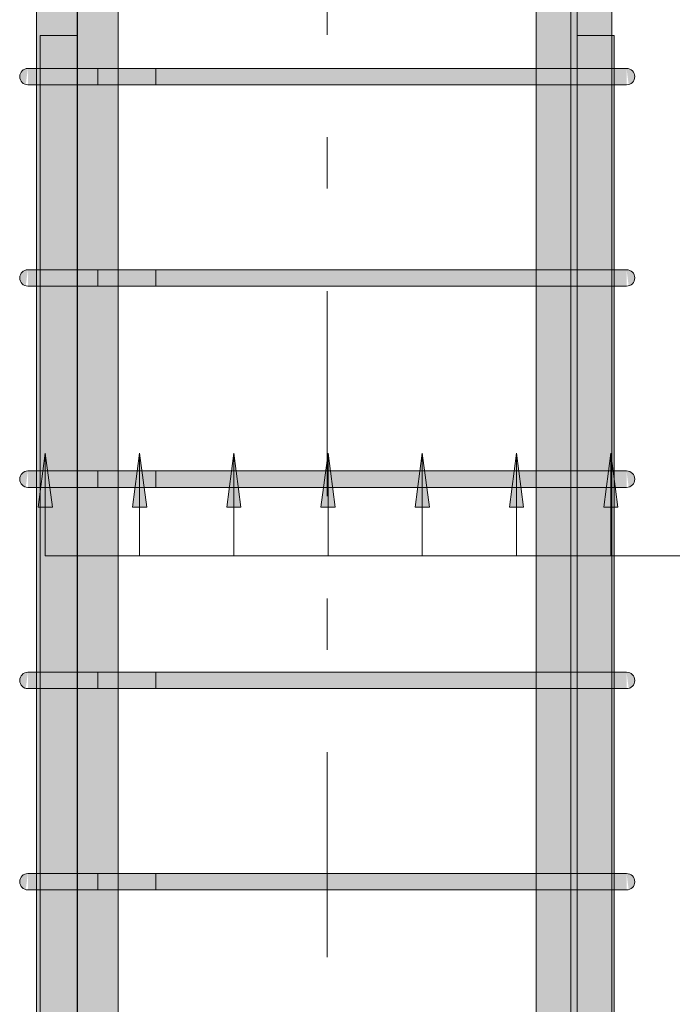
# Model space of a CAD drawing. Header units: millimetres. Extents: x 4307 to 42792, y 1610 to 10025.
# Tile 218 of 256: x 34762 to 35081, y 5147 to 5628. Entities that reach past the tile are written whole.
import ezdxf

# ---------------------------------------------------------------- set-up
doc = ezdxf.new("R2010")
doc.units = ezdxf.units.MM
doc.linetypes.add('Čára osnovy', pattern=[225, 100, -50, 25, -50])
for name, color, linetype, lineweight in [('A-ANNO-DIMS', 211, 'Continuous', 5), ('A-ANNO-DIMS-25', 211, 'Continuous', 5), ('S-GRID', 1, 'Continuous', 5), ('S-RBAR', 171, 'Continuous', 5)]:
    doc.layers.add(name, color=color, linetype=linetype, lineweight=lineweight)
doc.styles.add('Arial_1', font='arial.ttf', dxfattribs={"height": 62.5})
doc.dimstyles.new('Výztuž_kusy__řezy__5', dxfattribs={"dimscale": 304.8, "dimtxt": 0.18, "dimasz": 0, "dimexe": 0, "dimexo": 0.0625, "dimgap": 0.082021, "dimtad": 1, "dimdec": 0, "dimzin": 0, "dimdsep": 46, "dimtxsty": 'Arial_1', "dimblk1": 'NONE', "dimblk2": 'NONE', "dimsah": 1, "dimcen": 0.09, "dimazin": 0, "dimtfac": 1, "dimtdec": 4, "dimtix": 1, "dimtmove": 0, "dimatfit": 3, "dimfxl": 0.164042, "dimfxlon": 1, "dimtvp": 1, "dimtfill": 1, "dimtolj": 1, "dimtzin": 0, "dimarcsym": 2})

# ---------------------------------------------------------------- blocks, each defined once
blk = doc.blocks.new('DIMBLOCK928-V3')
at = {"layer": 'A-ANNO-DIMS-25'}
for points in [[(34774.88, 5416.21), (34771.42, 5389.92), (34778.35, 5389.92)], [(34820.85, 5416.21), (34817.39, 5389.92), (34824.31, 5389.92)]]:
    blk.add_hatch(color=256, dxfattribs=at).paths.add_polyline_path(points)
for p, q in [((34774.88, 5416.21), (34771.42, 5389.92)), ((34778.35, 5389.92), (34774.88, 5416.21)), ((34774.88, 5366.21), (34774.88, 5416.21)), ((34820.85, 5416.21), (34817.39, 5389.92)), ((34824.31, 5389.92), (34820.85, 5416.21)), ((34820.85, 5366.21), (34820.85, 5416.21)), ((34771.42, 5389.92), (34778.35, 5389.92)), ((34817.39, 5389.92), (34824.31, 5389.92)), ((34774.88, 5366.21), (34820.85, 5366.21)), ((34774.88, 5366.21), (34774.88, 5366.21)), ((34820.85, 5366.21), (34820.85, 5366.21))]:
    blk.add_line(p, q, dxfattribs=at)
blk = doc.blocks.new('_None')
blk = doc.blocks.new('DIMBLOCK929-V3')
at = {"layer": 'A-ANNO-DIMS-25'}
for points in [[(34820.85, 5416.21), (34817.39, 5389.92), (34824.31, 5389.92)], [(34866.82, 5416.21), (34863.36, 5389.92), (34870.28, 5389.92)]]:
    blk.add_hatch(color=256, dxfattribs=at).paths.add_polyline_path(points)
for p, q in [((34820.85, 5416.21), (34817.39, 5389.92)), ((34824.31, 5389.92), (34820.85, 5416.21)), ((34820.85, 5366.21), (34820.85, 5416.21)), ((34866.82, 5416.21), (34863.36, 5389.92)), ((34870.28, 5389.92), (34866.82, 5416.21)), ((34866.82, 5366.21), (34866.82, 5416.21)), ((34817.39, 5389.92), (34824.31, 5389.92)), ((34863.36, 5389.92), (34870.28, 5389.92)), ((34820.85, 5366.21), (34866.82, 5366.21)), ((34820.85, 5366.21), (34820.85, 5366.21)), ((34866.82, 5366.21), (34866.82, 5366.21))]:
    blk.add_line(p, q, dxfattribs=at)
blk = doc.blocks.new('DIMBLOCK930-V3')
at = {"layer": 'A-ANNO-DIMS-25'}
for points in [[(34866.82, 5416.21), (34863.36, 5389.92), (34870.28, 5389.92)], [(34912.78, 5416.21), (34909.32, 5389.92), (34916.25, 5389.92)]]:
    blk.add_hatch(color=256, dxfattribs=at).paths.add_polyline_path(points)
for p, q in [((34866.82, 5416.21), (34863.36, 5389.92)), ((34870.28, 5389.92), (34866.82, 5416.21)), ((34866.82, 5366.21), (34866.82, 5416.21)), ((34912.78, 5416.21), (34909.32, 5389.92)), ((34916.25, 5389.92), (34912.78, 5416.21)), ((34912.78, 5366.21), (34912.78, 5416.21)), ((34863.36, 5389.92), (34870.28, 5389.92)), ((34909.32, 5389.92), (34916.25, 5389.92)), ((34866.82, 5366.21), (34912.78, 5366.21)), ((34866.82, 5366.21), (34866.82, 5366.21)), ((34912.78, 5366.21), (34912.78, 5366.21))]:
    blk.add_line(p, q, dxfattribs=at)
blk = doc.blocks.new('DIMBLOCK931-V3')
at = {"layer": 'A-ANNO-DIMS-25'}
for points in [[(34912.78, 5416.21), (34909.32, 5389.92), (34916.25, 5389.92)], [(34958.75, 5416.21), (34955.29, 5389.92), (34962.21, 5389.92)]]:
    blk.add_hatch(color=256, dxfattribs=at).paths.add_polyline_path(points)
for p, q in [((34912.78, 5416.21), (34909.32, 5389.92)), ((34916.25, 5389.92), (34912.78, 5416.21)), ((34912.78, 5366.21), (34912.78, 5416.21)), ((34958.75, 5416.21), (34955.29, 5389.92)), ((34962.21, 5389.92), (34958.75, 5416.21)), ((34958.75, 5366.21), (34958.75, 5416.21)), ((34909.32, 5389.92), (34916.25, 5389.92)), ((34955.29, 5389.92), (34962.21, 5389.92)), ((34912.78, 5366.21), (34958.75, 5366.21)), ((34912.78, 5366.21), (34912.78, 5366.21)), ((34958.75, 5366.21), (34958.75, 5366.21))]:
    blk.add_line(p, q, dxfattribs=at)
blk = doc.blocks.new('DIMBLOCK932-V3')
at = {"layer": 'A-ANNO-DIMS-25'}
for points in [[(34958.75, 5416.21), (34955.29, 5389.92), (34962.21, 5389.92)], [(35004.72, 5416.21), (35001.26, 5389.92), (35008.18, 5389.92)]]:
    blk.add_hatch(color=256, dxfattribs=at).paths.add_polyline_path(points)
for p, q in [((34958.75, 5416.21), (34955.29, 5389.92)), ((34962.21, 5389.92), (34958.75, 5416.21)), ((34958.75, 5366.21), (34958.75, 5416.21)), ((35004.72, 5416.21), (35001.26, 5389.92)), ((35008.18, 5389.92), (35004.72, 5416.21)), ((35004.72, 5366.21), (35004.72, 5416.21)), ((34955.29, 5389.92), (34962.21, 5389.92)), ((35001.26, 5389.92), (35008.18, 5389.92)), ((34958.75, 5366.21), (35004.72, 5366.21)), ((34958.75, 5366.21), (34958.75, 5366.21)), ((35004.72, 5366.21), (35004.72, 5366.21))]:
    blk.add_line(p, q, dxfattribs=at)
blk = doc.blocks.new('DIMBLOCK933-V3')
at = {"layer": 'A-ANNO-DIMS-25'}
for points in [[(35004.72, 5416.21), (35001.26, 5389.92), (35008.18, 5389.92)], [(35050.68, 5416.21), (35047.22, 5389.92), (35054.14, 5389.92)]]:
    blk.add_hatch(color=256, dxfattribs=at).paths.add_polyline_path(points)
for p, q in [((35004.72, 5416.21), (35001.26, 5389.92)), ((35008.18, 5389.92), (35004.72, 5416.21)), ((35004.72, 5366.21), (35004.72, 5416.21)), ((35050.68, 5416.21), (35047.22, 5389.92)), ((35054.14, 5389.92), (35050.68, 5416.21)), ((35050.68, 5366.21), (35050.68, 5416.21)), ((35001.26, 5389.92), (35008.18, 5389.92)), ((35047.22, 5389.92), (35054.14, 5389.92)), ((35004.72, 5366.21), (35050.68, 5366.21)), ((35004.72, 5366.21), (35004.72, 5366.21)), ((35050.68, 5366.21), (35050.68, 5366.21))]:
    blk.add_line(p, q, dxfattribs=at)
blk = doc.blocks.new('DIMBLOCK934-V3')
at = {"layer": 'A-ANNO-DIMS-25'}
for points in [[(35050.68, 5416.21), (35047.22, 5389.92), (35054.14, 5389.92)], [(35096.65, 5416.21), (35093.19, 5389.92), (35100.11, 5389.92)]]:
    blk.add_hatch(color=256, dxfattribs=at).paths.add_polyline_path(points)
for p, q in [((35050.68, 5416.21), (35047.22, 5389.92)), ((35054.14, 5389.92), (35050.68, 5416.21)), ((35050.68, 5366.21), (35050.68, 5416.21)), ((35096.65, 5416.21), (35093.19, 5389.92)), ((35100.11, 5389.92), (35096.65, 5416.21)), ((35096.65, 5366.21), (35096.65, 5416.21)), ((35047.22, 5389.92), (35054.14, 5389.92)), ((35093.19, 5389.92), (35100.11, 5389.92)), ((35050.68, 5366.21), (35096.65, 5366.21)), ((35050.68, 5366.21), (35050.68, 5366.21)), ((35096.65, 5366.21), (35096.65, 5366.21))]:
    blk.add_line(p, q, dxfattribs=at)
blk = doc.blocks.new('DIMBLOCK939-V3')
at = {"layer": 'A-ANNO-DIMS-25'}
for points in [[(34774.88, 5416.21), (34771.42, 5389.92), (34778.35, 5389.92)], [(34820.85, 5416.21), (34817.39, 5389.92), (34824.31, 5389.92)], [(34866.82, 5416.21), (34863.36, 5389.92), (34870.28, 5389.92)], [(34912.78, 5416.21), (34909.32, 5389.92), (34916.25, 5389.92)], [(34958.75, 5416.21), (34955.29, 5389.92), (34962.21, 5389.92)], [(35004.72, 5416.21), (35001.26, 5389.92), (35008.18, 5389.92)], [(35050.68, 5416.21), (35047.22, 5389.92), (35054.14, 5389.92)], [(35096.65, 5416.21), (35093.19, 5389.92), (35100.11, 5389.92)], [(35142.62, 5416.21), (35139.16, 5389.92), (35146.08, 5389.92)], [(35188.58, 5416.21), (35185.12, 5389.92), (35192.04, 5389.92)], [(35234.55, 5416.21), (35231.09, 5389.92), (35238.01, 5389.92)], [(35280.52, 5416.21), (35277.05, 5389.92), (35283.98, 5389.92)]]:
    blk.add_hatch(color=256, dxfattribs=at).paths.add_polyline_path(points)
for p, q in [((34774.88, 5416.21), (34771.42, 5389.92)), ((34778.35, 5389.92), (34774.88, 5416.21)), ((34774.88, 5366.21), (34774.88, 5416.21)), ((34820.85, 5416.21), (34817.39, 5389.92)), ((34824.31, 5389.92), (34820.85, 5416.21)), ((34820.85, 5366.21), (34820.85, 5416.21)), ((34866.82, 5416.21), (34863.36, 5389.92)), ((34870.28, 5389.92), (34866.82, 5416.21)), ((34866.82, 5366.21), (34866.82, 5416.21)), ((34912.78, 5416.21), (34909.32, 5389.92)), ((34916.25, 5389.92), (34912.78, 5416.21)), ((34912.78, 5366.21), (34912.78, 5416.21)), ((34958.75, 5416.21), (34955.29, 5389.92)), ((34962.21, 5389.92), (34958.75, 5416.21)), ((34958.75, 5366.21), (34958.75, 5416.21)), ((35004.72, 5416.21), (35001.26, 5389.92)), ((35008.18, 5389.92), (35004.72, 5416.21)), ((35004.72, 5366.21), (35004.72, 5416.21)), ((35050.68, 5416.21), (35047.22, 5389.92)), ((35054.14, 5389.92), (35050.68, 5416.21)), ((35050.68, 5366.21), (35050.68, 5416.21)), ((35096.65, 5416.21), (35093.19, 5389.92)), ((35100.11, 5389.92), (35096.65, 5416.21)), ((35096.65, 5366.21), (35096.65, 5416.21)), ((35142.62, 5416.21), (35139.16, 5389.92)), ((35146.08, 5389.92), (35142.62, 5416.21)), ((35142.62, 5366.21), (35142.62, 5416.21)), ((35188.58, 5416.21), (35185.12, 5389.92)), ((35192.04, 5389.92), (35188.58, 5416.21)), ((35188.58, 5366.21), (35188.58, 5416.21)), ((35234.55, 5416.21), (35231.09, 5389.92)), ((35238.01, 5389.92), (35234.55, 5416.21)), ((35234.55, 5366.21), (35234.55, 5416.21)), ((35280.52, 5416.21), (35277.05, 5389.92)), ((35283.98, 5389.92), (35280.52, 5416.21)), ((35280.52, 5366.21), (35280.52, 5416.21)), ((34771.42, 5389.92), (34778.35, 5389.92)), ((34817.39, 5389.92), (34824.31, 5389.92)), ((34863.36, 5389.92), (34870.28, 5389.92)), ((34909.32, 5389.92), (34916.25, 5389.92)), ((34955.29, 5389.92), (34962.21, 5389.92)), ((35001.26, 5389.92), (35008.18, 5389.92)), ((35047.22, 5389.92), (35054.14, 5389.92)), ((35093.19, 5389.92), (35100.11, 5389.92)), ((35139.16, 5389.92), (35146.08, 5389.92)), ((35185.12, 5389.92), (35192.04, 5389.92)), ((35231.09, 5389.92), (35238.01, 5389.92)), ((35277.05, 5389.92), (35283.98, 5389.92)), ((34774.88, 5366.21), (35280.52, 5366.21)), ((34774.88, 5366.21), (34820.85, 5366.21)), ((34774.88, 5366.21), (34774.88, 5366.21)), ((34820.85, 5366.21), (34866.82, 5366.21)), ((34820.85, 5366.21), (34820.85, 5366.21)), ((34866.82, 5366.21), (34912.78, 5366.21)), ((34866.82, 5366.21), (34866.82, 5366.21)), ((34912.78, 5366.21), (34958.75, 5366.21)), ((34912.78, 5366.21), (34912.78, 5366.21)), ((34958.75, 5366.21), (35004.72, 5366.21)), ((34958.75, 5366.21), (34958.75, 5366.21)), ((35004.72, 5366.21), (35050.68, 5366.21)), ((35004.72, 5366.21), (35004.72, 5366.21)), ((35050.68, 5366.21), (35096.65, 5366.21)), ((35050.68, 5366.21), (35050.68, 5366.21)), ((35096.65, 5366.21), (35142.62, 5366.21)), ((35096.65, 5366.21), (35096.65, 5366.21)), ((35142.62, 5366.21), (35188.58, 5366.21)), ((35142.62, 5366.21), (35142.62, 5366.21)), ((35188.58, 5366.21), (35234.55, 5366.21)), ((35188.58, 5366.21), (35188.58, 5366.21)), ((35234.55, 5366.21), (35280.52, 5366.21)), ((35234.55, 5366.21), (35234.55, 5366.21)), ((35280.52, 5366.21), (35280.52, 5366.21))]:
    blk.add_line(p, q, dxfattribs=at)

msp = doc.modelspace()

# ---------------------------------------------------------------- hatches: boundary and pattern name
at = {"layer": 'S-RBAR'}
h = msp.add_hatch(color=7, dxfattribs=at)
h.paths.add_polyline_path([(34790.43, 4820), (34810.43, 4820), (34810.43, 4908.6), (34790.43, 4908.6), (34790.43, 4848.95)])
h.paths.add_polyline_path([(34797, 4916.6), (34810.43, 4916.6), (34810.43, 5006.8), (34790.58, 5006.8), (34790.43, 4916.6), (34794.03, 4916.6)])
h.paths.add_polyline_path([(34794.03, 5014.8), (34810.43, 5014.8), (34810.43, 5105), (34790.58, 5105), (34790.58, 5014.8)])
h.paths.add_polyline_path([(34810.43, 5113), (34810.43, 5203.2), (34790.58, 5203.2), (34790.58, 5113), (34800.52, 5113)])
h.paths.add_polyline_path([(34810.43, 5211.2), (34810.43, 5301.4), (34790.58, 5301.4), (34790.58, 5211.2), (34800.52, 5211.2)])
h.paths.add_polyline_path([(34800.52, 5309.4), (34810.43, 5309.4), (34810.43, 5399.6), (34790.58, 5399.6), (34790.58, 5309.4), (34797.28, 5309.4)])
h.paths.add_polyline_path([(34794.03, 5407.6), (34810.43, 5407.6), (34810.43, 5497.8), (34790.58, 5497.8), (34790.58, 5407.6)])
h.paths.add_polyline_path([(34794.03, 5505.8), (34810.43, 5505.8), (34810.43, 5596), (34790.58, 5596), (34790.58, 5505.8)])
h.paths.add_polyline_path([(34800.52, 5604), (34810.43, 5604), (34810.43, 5657.64), (34790.58, 5657.64), (34790.58, 5604), (34797.28, 5604)])
h.paths.add_polyline_path([(34810.43, 5679.64), (34810.43, 5807.8), (34794.76, 5807.8), (34794.59, 5800), (34790.58, 5800), (34790.58, 5799.23), (34794.59, 5798.71), (34794.09, 5797.5), (34793.29, 5796.46), (34792.26, 5795.67), (34790.58, 5795), (34790.58, 5679.64)])
h.paths.add_polyline_path([(34810.43, 5832.8), (34810.43, 5916), (34794.76, 5916), (34794.76, 5832.8)])
h.paths.add_polyline_path([(34797.28, 5924), (34810.43, 5924), (34810.43, 5957.8), (34794.76, 5957.8), (34794.76, 5924), (34797, 5924)])
h.paths.add_polyline_path([(34810.43, 5982.8), (34810.43, 6016), (34790.43, 6016), (34790.43, 5994.91), (34791.05, 5994.83), (34792.26, 5994.33), (34793.29, 5993.54), (34794.09, 5992.5), (34794.59, 5991.29), (34790.43, 5990.75), (34790.43, 5990), (34794.76, 5990), (34794.76, 5982.8)])
h.paths.add_polyline_path([(34794.03, 6024), (34810.43, 6024), (34810.43, 6116), (34790.43, 6116), (34790.43, 6024)])
h.paths.add_polyline_path([(34794.03, 6124), (34810.43, 6124), (34810.43, 6216), (34790.43, 6216), (34790.43, 6124)])
h.paths.add_polyline_path([(34800.52, 6224), (34810.43, 6224), (34810.43, 6316), (34790.43, 6316), (34790.43, 6224), (34797.28, 6224)])
h.paths.add_polyline_path([(34794.03, 6324), (34810.43, 6324), (34810.43, 6416), (34790.43, 6416), (34790.43, 6324)])
h.paths.add_polyline_path([(34810.43, 6424), (34810.43, 6516), (34790.43, 6516), (34790.43, 6424), (34800.52, 6424)])
h.paths.add_polyline_path([(34794.03, 6524), (34810.43, 6524), (34810.43, 6616), (34790.43, 6616), (34790.43, 6524)])
h.paths.add_polyline_path([(34800.52, 6624), (34810.43, 6624), (34810.43, 6716), (34790.43, 6716), (34790.43, 6624), (34797.28, 6624)])
h.paths.add_polyline_path([(34800.52, 6724), (34810.43, 6724), (34810.43, 6816), (34790.43, 6816), (34790.43, 6724), (34797.28, 6724)])
h = msp.add_hatch(color=7, dxfattribs=at)
h.paths.add_polyline_path([(35034.33, 4820), (35034.33, 4832.8), (35031.23, 4832.8), (35031.23, 4908.6), (35014.33, 4908.6), (35014.33, 4820), (35031.23, 4820)])
h.paths.add_polyline_path([(35014.33, 4916.6), (35031.23, 4916.6), (35031.23, 5006.8), (35014.33, 5006.8), (35014.33, 4969.64)])
h.paths.add_polyline_path([(35014.33, 5014.8), (35031.23, 5014.8), (35031.23, 5105), (35014.33, 5105), (35014.33, 5090.34)])
h.paths.add_polyline_path([(35031.23, 5113), (35031.23, 5203.2), (35014.33, 5203.2), (35014.33, 5113)])
h.paths.add_polyline_path([(35031.23, 5211.2), (35031.23, 5301.4), (35014.33, 5301.4), (35014.33, 5211.2)])
h.paths.add_polyline_path([(35031.23, 5309.4), (35031.23, 5399.6), (35014.33, 5399.6), (35014.33, 5309.4)])
h.paths.add_polyline_path([(35014.33, 5407.6), (35031.23, 5407.6), (35031.23, 5497.8), (35014.33, 5497.8), (35014.33, 5452.44)])
h.paths.add_polyline_path([(35014.33, 5505.8), (35031.23, 5505.8), (35031.23, 5596), (35014.33, 5596), (35014.33, 5573.14)])
h.paths.add_polyline_path([(35014.33, 5604), (35031.23, 5604), (35031.23, 5657.64), (35014.33, 5657.64), (35014.33, 5620)])
h.paths.add_polyline_path([(35031.23, 5679.64), (35031.23, 5732.8), (35034.33, 5756.35), (35034.16, 5800), (35024.33, 5800), (35024.33, 5807.8), (35014.33, 5807.8), (35014.33, 5679.64)])
h.paths.add_polyline_path([(35029.33, 5795), (35028.03, 5795.17), (35026.83, 5795.67), (35025.79, 5796.46), (35025, 5797.5), (35024.5, 5798.71), (35024.33, 5800), (35034.16, 5798.71), (35033.66, 5797.5), (35032.86, 5796.46), (35031.83, 5795.67), (35030.62, 5795.17)])
h.paths.add_polyline_path([(35024.33, 5832.8), (35024.33, 5916), (35014.33, 5916), (35014.33, 5832.8)])
h.paths.add_polyline_path([(35024.33, 5924), (35024.33, 5957.8), (35014.33, 5957.8), (35014.33, 5924)])
h.paths.add_polyline_path([(35024.33, 5990), (35024.5, 5991.29), (35025, 5992.5), (35025.79, 5993.54), (35026.83, 5994.33), (35028.03, 5994.83), (35029.33, 5995), (35030.62, 5994.83), (35031.83, 5994.33), (35032.86, 5993.54), (35033.66, 5992.5), (35034.16, 5991.29), (35028.03, 5990.49)])
h.paths.add_polyline_path([(35024.33, 5982.8), (35024.33, 5990), (35034.33, 5990), (35034.33, 6016), (35014.33, 6016), (35014.33, 5982.8)])
h.paths.add_polyline_path([(35034.33, 6024), (35034.33, 6116), (35014.33, 6116), (35014.33, 6024)])
h.paths.add_polyline_path([(35034.33, 6124), (35034.33, 6216), (35014.33, 6216), (35014.33, 6124)])
h.paths.add_polyline_path([(35034.33, 6224), (35034.33, 6316), (35014.33, 6316), (35014.33, 6224)])
h.paths.add_polyline_path([(35034.33, 6324), (35034.33, 6416), (35014.33, 6416), (35014.33, 6324)])
h.paths.add_polyline_path([(35034.33, 6424), (35034.33, 6516), (35014.33, 6516), (35014.33, 6424)])
h.paths.add_polyline_path([(35034.33, 6524), (35034.33, 6616), (35014.33, 6616), (35014.33, 6524)])
h.paths.add_polyline_path([(35014.33, 6624), (35034.33, 6624), (35034.33, 6716), (35014.33, 6716), (35014.33, 6659.43)])
h.paths.add_polyline_path([(35014.33, 6724), (35034.33, 6724), (35034.33, 6816), (35014.33, 6816), (35014.33, 6780.13)])
h = msp.add_hatch(color=7, dxfattribs=at)
h.paths.add_polyline_path([(34772.43, 4982.8), (34772.24, 5006.8), (34770.58, 5006.8), (34770.58, 4982.8)])
h.paths.add_polyline_path([(34790.43, 5014.8), (34790.58, 5014.8), (34790.43, 5090.34)])
h.paths.add_polyline_path([(34770.58, 5014.8), (34772.43, 5014.8), (34772.24, 5105), (34770.58, 5105), (34770.58, 5029.99)])
h.paths.add_polyline_path([(34772.43, 5113), (34772.24, 5203.2), (34770.58, 5203.2), (34770.58, 5113), (34772.24, 5113)])
h.paths.add_polyline_path([(34772.24, 5211.2), (34772.43, 5211.2), (34772.24, 5301.4), (34770.58, 5301.4), (34770.58, 5211.2)])
h.paths.add_polyline_path([(34790.43, 5211.2), (34790.58, 5211.2), (34790.43, 5271.39)])
h.paths.add_polyline_path([(34772.24, 5309.4), (34772.43, 5309.4), (34772.24, 5399.6), (34770.58, 5399.6), (34770.58, 5309.4)])
h.paths.add_polyline_path([(34790.43, 5407.6), (34790.58, 5407.6), (34790.43, 5452.44)])
h.paths.add_polyline_path([(34772.24, 5407.6), (34772.43, 5407.6), (34772.24, 5497.8), (34770.58, 5497.8), (34770.58, 5407.6)])
h.paths.add_polyline_path([(34772.24, 5505.8), (34772.43, 5505.8), (34772.24, 5596), (34770.58, 5596), (34770.58, 5505.8)])
h.paths.add_polyline_path([(34790.43, 5604), (34790.58, 5604), (34790.58, 5657.64), (34779.88, 5657.64), (34779.71, 5650), (34770.58, 5649.91), (34779.71, 5648.71), (34779.22, 5647.5), (34778.42, 5646.46), (34777.38, 5645.67), (34776.18, 5645.17), (34774.88, 5645), (34773.59, 5645.17), (34772.38, 5645.67), (34771.35, 5646.46), (34770.58, 5647.44), (34770.58, 5604), (34772.43, 5604), (34772.43, 5620), (34790.43, 5620)])
h.paths.add_polyline_path([(34779.88, 5679.64), (34790.58, 5679.64), (34790.58, 5795.11), (34789.76, 5795), (34788.46, 5795.17), (34787.26, 5795.67), (34786.22, 5796.46), (34785.43, 5797.5), (34784.93, 5798.71), (34784.76, 5801.67), (34784.76, 5807.8), (34779.88, 5807.8), (34779.88, 5693.84)])
h.paths.add_polyline_path([(34790.58, 5799.23), (34790.58, 5800), (34784.76, 5800), (34789.76, 5799.34)])
h.paths.add_polyline_path([(34784.76, 5832.8), (34784.76, 5882.8), (34770.58, 5882.8), (34770.58, 5842.53), (34771.35, 5843.54), (34773.31, 5844.71), (34773.59, 5844.83), (34774.88, 5845), (34776.46, 5844.71), (34777.38, 5844.33), (34778.42, 5843.54), (34779.22, 5842.48), (34779.71, 5841.29), (34770.58, 5840), (34779.88, 5840), (34779.88, 5832.8)])
h = msp.add_hatch(color=7, dxfattribs=at)
h.paths.add_polyline_path([(35034.33, 4832.8), (35034.33, 4908.6), (35031.23, 4908.6), (35031.23, 4832.8)])
h.paths.add_polyline_path([(35031.23, 4916.6), (35034.33, 4916.6), (35034.33, 5006.8), (35031.23, 5006.8), (35031.23, 4969.64)])
h.paths.add_polyline_path([(35034.33, 5014.8), (35034.33, 5105), (35031.23, 5105), (35031.23, 5014.8)])
h.paths.add_polyline_path([(35034.33, 5113), (35034.33, 5203.2), (35031.23, 5203.2), (35031.23, 5113)])
h.paths.add_polyline_path([(35034.33, 5211.2), (35034.33, 5301.4), (35031.23, 5301.4), (35031.23, 5211.2)])
h.paths.add_polyline_path([(35034.33, 5309.4), (35034.33, 5399.6), (35031.23, 5399.6), (35031.23, 5309.4)])
h.paths.add_polyline_path([(35031.23, 5407.6), (35034.33, 5407.6), (35034.33, 5497.8), (35031.23, 5497.8), (35031.23, 5452.44)])
h.paths.add_polyline_path([(35034.33, 5505.8), (35034.33, 5596), (35031.23, 5596), (35031.23, 5505.8)])
h.paths.add_polyline_path([(35034.33, 5604), (35034.33, 5620), (35051.23, 5620), (35051.23, 5645.07), (35050.68, 5645), (35049.39, 5645.17), (35048.18, 5645.67), (35047.15, 5646.46), (35046.35, 5647.5), (35045.85, 5648.71), (35045.68, 5651.67), (35045.68, 5657.64), (35031.23, 5657.64), (35031.23, 5604)])
h.paths.add_polyline_path([(35051.23, 5649.27), (35051.23, 5650), (35045.68, 5650), (35050.68, 5649.34)])
h.paths.add_polyline_path([(35031.23, 5679.64), (35045.68, 5679.64), (35045.68, 5732.8), (35031.23, 5732.8), (35031.23, 5693.84)])
h = msp.add_hatch(color=7, dxfattribs=at)
h.paths.add_polyline_path([(34772.43, 2630), (34790.43, 2630), (34790.21, 2650), (34772.43, 2650), (34772.43, 2646.19)])
h.paths.add_polyline_path([(34775.48, 2658), (34790.43, 2658), (34790.21, 2748.2), (34772.43, 2748.2), (34772.43, 2658)])
h.paths.add_polyline_path([(34778.73, 2756.2), (34790.43, 2756.2), (34790.21, 2846.4), (34772.43, 2846.4), (34772.43, 2756.2), (34775.48, 2756.2)])
h.paths.add_polyline_path([(34782.23, 2854.4), (34790.43, 2854.4), (34790.21, 2944.6), (34772.43, 2944.6), (34772.43, 2854.4), (34779.22, 2854.4)])
h.paths.add_polyline_path([(34782.55, 2952.6), (34790.43, 2952.6), (34790.21, 3042.8), (34772.43, 3042.8), (34772.43, 2952.6), (34782.23, 2952.6)])
h.paths.add_polyline_path([(34778.73, 3050.8), (34790.43, 3050.8), (34790.21, 3141), (34772.43, 3141), (34772.43, 3050.8), (34775.48, 3050.8)])
h.paths.add_polyline_path([(34782.23, 3149), (34790.43, 3149), (34790.21, 3239.2), (34772.43, 3239.2), (34772.43, 3149), (34779.22, 3149)])
h.paths.add_polyline_path([(34782.23, 3247.2), (34790.43, 3247.2), (34790.21, 3337.4), (34772.43, 3337.4), (34772.43, 3247.2), (34779.22, 3247.2)])
h.paths.add_polyline_path([(34782.55, 3345.4), (34790.43, 3345.4), (34790.21, 3435.6), (34772.43, 3435.6), (34772.43, 3345.4), (34782.23, 3345.4)])
h.paths.add_polyline_path([(34786.38, 3443.6), (34790.43, 3443.6), (34790.21, 3533.8), (34772.43, 3533.8), (34772.43, 3443.6), (34782.55, 3443.6)])
h.paths.add_polyline_path([(34786.38, 3541.8), (34790.43, 3541.8), (34790.21, 3632), (34772.43, 3632), (34772.43, 3541.8), (34782.55, 3541.8)])
h.paths.add_polyline_path([(34786.38, 3640), (34790.43, 3640), (34790.21, 3730.2), (34772.43, 3730.2), (34772.43, 3640), (34782.55, 3640)])
h.paths.add_polyline_path([(34790.43, 3738.2), (34790.21, 3828.4), (34772.43, 3828.4), (34772.43, 3738.2), (34790.21, 3738.2)])
h.paths.add_polyline_path([(34779.22, 3836.4), (34790.43, 3836.4), (34790.21, 3926.6), (34772.43, 3926.6), (34772.43, 3836.4), (34778.73, 3836.4)])
h.paths.add_polyline_path([(34782.55, 3934.6), (34790.43, 3934.6), (34790.21, 4024.8), (34772.43, 4024.8), (34772.43, 3934.6), (34782.23, 3934.6)])
h.paths.add_polyline_path([(34790.43, 4032.8), (34790.21, 4123), (34772.43, 4123), (34772.43, 4032.8), (34790.21, 4032.8)])
h.paths.add_polyline_path([(34782.23, 4131), (34790.43, 4131), (34790.21, 4221.2), (34772.43, 4221.2), (34772.43, 4131), (34779.22, 4131)])
h.paths.add_polyline_path([(34778.73, 4229.2), (34790.43, 4229.2), (34790.21, 4319.4), (34772.43, 4319.4), (34772.43, 4229.2), (34775.48, 4229.2)])
h.paths.add_polyline_path([(34786.38, 4327.4), (34790.43, 4327.4), (34790.21, 4417.6), (34772.43, 4417.6), (34772.43, 4327.4), (34782.55, 4327.4)])
h.paths.add_polyline_path([(34782.55, 4425.6), (34790.43, 4425.6), (34790.21, 4515.8), (34772.43, 4515.8), (34772.43, 4425.6), (34782.23, 4425.6)])
h.paths.add_polyline_path([(34782.23, 4523.8), (34790.43, 4523.8), (34790.21, 4614), (34772.43, 4614), (34772.43, 4523.8), (34779.22, 4523.8)])
h.paths.add_polyline_path([(34786.38, 4622), (34790.43, 4622), (34790.21, 4712.2), (34772.43, 4712.2), (34772.43, 4622), (34782.55, 4622)])
h.paths.add_polyline_path([(34779.22, 4720.2), (34790.43, 4720.2), (34790.21, 4810.4), (34772.43, 4810.4), (34772.43, 4720.2), (34778.73, 4720.2)])
h.paths.add_polyline_path([(34772.43, 4818.4), (34790.43, 4818.4), (34790.21, 4908.6), (34772.43, 4908.6), (34772.43, 4818.77)])
h.paths.add_polyline_path([(34782.55, 4916.6), (34790.43, 4916.6), (34790.21, 5006.8), (34772.43, 5006.8), (34772.43, 4916.6), (34782.23, 4916.6)])
h.paths.add_polyline_path([(34782.23, 5014.8), (34790.43, 5014.8), (34790.21, 5105), (34772.43, 5105), (34772.43, 5014.8), (34779.22, 5014.8)])
h.paths.add_polyline_path([(34790.43, 5113), (34790.21, 5203.2), (34772.43, 5203.2), (34772.43, 5113), (34790.21, 5113)])
h.paths.add_polyline_path([(34772.43, 5211.2), (34790.43, 5211.2), (34790.21, 5301.4), (34772.43, 5301.4), (34772.43, 5241.22)])
h.paths.add_polyline_path([(34782.23, 5309.4), (34790.43, 5309.4), (34790.21, 5399.6), (34772.43, 5399.6), (34772.43, 5309.4), (34779.22, 5309.4)])
h.paths.add_polyline_path([(34786.38, 5407.6), (34790.43, 5407.6), (34790.21, 5497.8), (34772.43, 5497.8), (34772.43, 5407.6), (34782.55, 5407.6)])
h.paths.add_polyline_path([(34782.23, 5505.8), (34790.43, 5505.8), (34790.21, 5596), (34772.43, 5596), (34772.43, 5505.8), (34779.22, 5505.8)])
h.paths.add_polyline_path([(34782.55, 5604), (34790.43, 5604), (34790.21, 5620), (34772.43, 5620), (34772.43, 5604), (34782.23, 5604)])
h = msp.add_hatch(color=7, dxfattribs=at)
h.paths.add_polyline_path([(35049.28, 2630), (35052.33, 2630), (35052.33, 2650), (35034.33, 2650), (35034.33, 2630), (35046.03, 2630)])
h.paths.add_polyline_path([(35049.28, 2658), (35052.33, 2658), (35052.33, 2748.2), (35034.33, 2748.2), (35034.33, 2658), (35046.03, 2658)])
h.paths.add_polyline_path([(35052.33, 2756.2), (35052.33, 2846.4), (35034.33, 2846.4), (35034.33, 2756.2), (35049.28, 2756.2)])
h.paths.add_polyline_path([(35052.33, 2854.4), (35052.33, 2944.6), (35034.33, 2944.6), (35034.33, 2854.4), (35049.28, 2854.4)])
h.paths.add_polyline_path([(35049.28, 2952.6), (35052.33, 2952.6), (35052.33, 3042.8), (35034.33, 3042.8), (35034.33, 2952.6), (35046.03, 2952.6)])
h.paths.add_polyline_path([(35038.38, 3050.8), (35052.33, 3050.8), (35052.33, 3141), (35034.33, 3141), (35034.33, 3050.8)])
h.paths.add_polyline_path([(35052.33, 3149), (35052.33, 3239.2), (35034.33, 3239.2), (35034.33, 3149), (35049.28, 3149)])
h.paths.add_polyline_path([(35052.33, 3247.2), (35052.33, 3337.4), (35034.33, 3337.4), (35034.33, 3247.2), (35049.28, 3247.2)])
h.paths.add_polyline_path([(35038.38, 3345.4), (35052.33, 3345.4), (35052.33, 3435.6), (35034.33, 3435.6), (35034.33, 3345.4)])
h.paths.add_polyline_path([(35052.33, 3443.6), (35052.33, 3533.8), (35034.33, 3533.8), (35034.33, 3443.6), (35049.28, 3443.6)])
h.paths.add_polyline_path([(35041.18, 3541.8), (35052.33, 3541.8), (35052.33, 3632), (35034.33, 3632), (35034.33, 3541.8), (35038.38, 3541.8)])
h.paths.add_polyline_path([(35052.33, 3640), (35052.33, 3730.2), (35034.33, 3730.2), (35034.33, 3640), (35049.28, 3640)])
h.paths.add_polyline_path([(35052.33, 3738.2), (35052.33, 3828.4), (35034.33, 3828.4), (35034.33, 3738.2), (35049.28, 3738.2)])
h.paths.add_polyline_path([(35049.28, 3836.4), (35052.33, 3836.4), (35052.33, 3926.6), (35034.33, 3926.6), (35034.33, 3836.4), (35046.03, 3836.4)])
h.paths.add_polyline_path([(35052.33, 3934.6), (35052.33, 4024.8), (35034.33, 4024.8), (35034.33, 3934.6), (35049.28, 3934.6)])
h.paths.add_polyline_path([(35049.28, 4032.8), (35052.33, 4032.8), (35052.33, 4123), (35034.33, 4123), (35034.33, 4032.8), (35046.03, 4032.8)])
h.paths.add_polyline_path([(35049.28, 4131), (35052.33, 4131), (35052.33, 4221.2), (35034.33, 4221.2), (35034.33, 4131), (35046.03, 4131)])
h.paths.add_polyline_path([(35038.38, 4229.2), (35052.33, 4229.2), (35052.33, 4319.4), (35034.33, 4319.4), (35034.33, 4229.2)])
h.paths.add_polyline_path([(35052.33, 4327.4), (35052.33, 4417.6), (35034.33, 4417.6), (35034.33, 4327.4), (35049.28, 4327.4)])
h.paths.add_polyline_path([(35052.33, 4425.6), (35052.33, 4515.8), (35034.33, 4515.8), (35034.33, 4425.6), (35049.28, 4425.6)])
h.paths.add_polyline_path([(35052.33, 4523.8), (35052.33, 4614), (35034.33, 4614), (35034.33, 4523.8), (35049.28, 4523.8)])
h.paths.add_polyline_path([(35034.33, 4622), (35052.33, 4622), (35052.33, 4712.2), (35034.33, 4712.2)])
h.paths.add_polyline_path([(35049.28, 4720.2), (35052.33, 4720.2), (35052.33, 4810.4), (35034.33, 4810.4), (35034.33, 4720.2), (35046.03, 4720.2)])
h.paths.add_polyline_path([(35052.33, 4818.4), (35052.33, 4908.6), (35034.33, 4908.6), (35034.33, 4818.4), (35049.28, 4818.4)])
h.paths.add_polyline_path([(35038.38, 4916.6), (35052.33, 4916.6), (35052.33, 5006.8), (35034.33, 5006.8), (35034.33, 4916.6)])
h.paths.add_polyline_path([(35052.33, 5014.8), (35052.33, 5105), (35034.33, 5105), (35034.33, 5014.8), (35049.28, 5014.8)])
h.paths.add_polyline_path([(35046.03, 5113), (35052.33, 5113), (35052.33, 5203.2), (35034.33, 5203.2), (35034.33, 5113), (35042.21, 5113)])
h.paths.add_polyline_path([(35049.28, 5211.2), (35052.33, 5211.2), (35052.33, 5301.4), (35034.33, 5301.4), (35034.33, 5211.2), (35046.03, 5211.2)])
h.paths.add_polyline_path([(35038.38, 5309.4), (35052.33, 5309.4), (35052.33, 5399.6), (35034.33, 5399.6), (35034.33, 5309.4)])
h.paths.add_polyline_path([(35052.33, 5407.6), (35052.33, 5497.8), (35034.33, 5497.8), (35034.33, 5407.6), (35049.28, 5407.6)])
h.paths.add_polyline_path([(35049.28, 5505.8), (35052.33, 5505.8), (35052.33, 5596), (35034.33, 5596), (35034.33, 5505.8), (35046.03, 5505.8)])
h.paths.add_polyline_path([(35038.38, 5604), (35052.33, 5604), (35052.33, 5620), (35034.33, 5620), (35034.33, 5604)])
for points in [[(34765.34, 5596.14), (34766.38, 5604), (34764.38, 5603.46), (34762.91, 5602), (34762.38, 5600), (34762.91, 5598), (34764.38, 5596.54)], [(34779.22, 5596), (34786.38, 5596), (34786.38, 5604), (34766.38, 5604), (34766.38, 5596), (34778.73, 5596)], [(34786.38, 5596), (35038.38, 5596), (35038.38, 5604), (34786.38, 5604)], [(35057.55, 5596), (35058.38, 5596), (35058.38, 5604), (35038.38, 5604), (35038.38, 5596), (35056.86, 5596)], [(35059.41, 5596.14), (35060.38, 5596.54), (35061.84, 5598), (35062.38, 5600), (35061.84, 5602), (35060.38, 5603.46), (35058.38, 5604), (35059.04, 5598.96)], [(34765.34, 5497.94), (34766.38, 5505.8), (34764.38, 5505.26), (34762.91, 5503.8), (34762.38, 5501.8), (34762.91, 5499.8), (34764.38, 5498.34)], [(34779.22, 5497.8), (34786.38, 5497.8), (34786.38, 5505.8), (34766.38, 5505.8), (34766.38, 5497.8), (34778.73, 5497.8)], [(34786.38, 5497.8), (35038.38, 5497.8), (35038.38, 5505.8), (34786.38, 5505.8)], [(35056.86, 5497.8), (35058.38, 5497.8), (35058.38, 5505.8), (35038.38, 5505.8), (35038.38, 5497.8), (35054.69, 5497.8)], [(35059.41, 5497.94), (35060.38, 5498.34), (35061.84, 5499.8), (35062.38, 5501.8), (35061.84, 5503.8), (35060.38, 5505.26), (35058.38, 5505.8), (35059.04, 5500.76)], [(34765.34, 5399.74), (34766.38, 5407.6), (34764.38, 5407.06), (34762.91, 5405.6), (34762.38, 5403.6), (34762.91, 5401.6), (34764.38, 5400.14)], [(34779.22, 5399.6), (34786.38, 5399.6), (34786.38, 5407.6), (34766.38, 5407.6), (34766.38, 5399.6), (34778.73, 5399.6)], [(34786.38, 5399.6), (35038.38, 5399.6), (35038.38, 5407.6), (34786.38, 5407.6)], [(35056.86, 5399.6), (35058.38, 5399.6), (35058.38, 5407.6), (35038.38, 5407.6), (35038.38, 5399.6), (35054.69, 5399.6)], [(35059.41, 5399.74), (35060.38, 5400.14), (35061.84, 5401.6), (35062.38, 5403.6), (35061.84, 5405.6), (35060.38, 5407.06), (35058.38, 5407.6), (35059.04, 5402.56)], [(34765.34, 5301.54), (34766.38, 5309.4), (34764.38, 5308.86), (34762.91, 5307.4), (34762.38, 5305.4), (34762.91, 5303.4), (34764.38, 5301.94), (34765.27, 5301.57)], [(34767.14, 5301.4), (34786.38, 5301.4), (34786.38, 5309.4), (34766.38, 5309.4), (34766.38, 5301.4)], [(34786.38, 5301.4), (35038.38, 5301.4), (35038.38, 5309.4), (34786.38, 5309.4)], [(35057.55, 5301.4), (35058.38, 5301.57), (35058.38, 5309.4), (35038.38, 5309.4), (35038.38, 5301.4), (35056.86, 5301.4)], [(35059.41, 5301.54), (35060.38, 5301.94), (35061.84, 5303.4), (35062.38, 5305.4), (35061.84, 5307.4), (35060.38, 5308.86), (35058.38, 5309.4), (35059.41, 5301.57)], [(34765.34, 5203.34), (34766.38, 5211.2), (34764.38, 5210.66), (34762.91, 5209.2), (34762.38, 5207.2), (34762.91, 5205.2), (34764.38, 5203.74)], [(34778.73, 5203.2), (34786.38, 5203.2), (34786.38, 5211.2), (34766.38, 5211.04), (34766.38, 5203.2), (34775.48, 5203.2)], [(34786.38, 5203.2), (35038.38, 5203.2), (35038.38, 5211.2), (34786.38, 5211.04)], [(35038.38, 5203.2), (35058.38, 5203.2), (35058.38, 5211.2), (35038.38, 5211.04)], [(35059.41, 5203.34), (35060.38, 5203.74), (35061.84, 5205.2), (35062.38, 5207.2), (35061.84, 5209.2), (35060.38, 5210.66), (35058.38, 5211.2), (35059.04, 5206.16)]]:
    msp.add_hatch(color=7, dxfattribs=at).paths.add_polyline_path(points)

# ---------------------------------------------------------------- linework, layer by layer
at = {"layer": 'S-GRID', "linetype": 'Čára osnovy', "lineweight": 9}
msp.add_line((34912.38, 1795.38), (34912.38, 9850.35), dxfattribs=at)
at = {"layer": 'S-RBAR'}
for p, q in [((34790.43, 4820), (34790.43, 6820)), ((34790.43, 4820), (34790.43, 6820)), ((34810.43, 4820), (34810.43, 6820)), ((34810.43, 4820), (34810.43, 6820)), ((35014.33, 4820), (35014.33, 6820)), ((35014.33, 4820), (35014.33, 6820)), ((35034.33, 4820), (35034.33, 6820)), ((35034.33, 4820), (35034.33, 6820)), ((34770.58, 4982.8), (34770.58, 5882.8)), ((34770.58, 4982.8), (34770.58, 5882.8)), ((34790.58, 4982.8), (34790.58, 5882.8)), ((34790.58, 4982.8), (34790.58, 5882.8)), ((35031.23, 4832.8), (35031.23, 5732.8)), ((35031.23, 4832.8), (35031.23, 5732.8)), ((35051.23, 4832.8), (35051.23, 5732.8)), ((35051.23, 4832.8), (35051.23, 5732.8)), ((34790.43, 5620), (34772.43, 5620)), ((34772.43, 2630), (34772.43, 5620)), ((34790.43, 5620), (34772.43, 5620)), ((34772.43, 2630), (34772.43, 5620)), ((34790.43, 2630), (34790.43, 5620)), ((34790.43, 2630), (34790.43, 5620)), ((35052.33, 5620), (35034.33, 5620)), ((35034.33, 2630), (35034.33, 5620)), ((35052.33, 5620), (35034.33, 5620)), ((35034.33, 2630), (35034.33, 5620)), ((35052.33, 2630), (35052.33, 5620)), ((35052.33, 2630), (35052.33, 5620)), ((34772.24, 5604), (34766.38, 5604)), ((34786.38, 5604), (34766.38, 5604)), ((34786.38, 5604), (34766.38, 5604)), ((34800.52, 5604), (34766.38, 5604)), ((34800.52, 5604), (34772.24, 5604)), ((34786.38, 5604), (35038.38, 5604)), ((35038.38, 5604), (34786.38, 5604)), ((34800.52, 5604), (34800.52, 5596)), ((34800.52, 5604), (34828.81, 5604)), ((34828.81, 5596), (34828.81, 5604)), ((35058.38, 5604), (35038.38, 5604)), ((35058.38, 5604), (35038.38, 5604)), ((34772.24, 5596), (34766.38, 5596)), ((34786.38, 5596), (34766.38, 5596)), ((34800.52, 5596), (34766.38, 5596)), ((34800.52, 5596), (34772.24, 5596)), ((34786.38, 5596), (34772.24, 5596)), ((34786.38, 5596), (35038.38, 5596)), ((35038.38, 5596), (34786.38, 5596)), ((34800.52, 5596), (34828.81, 5596)), ((35058.38, 5596), (35038.38, 5596)), ((35058.38, 5596), (35038.38, 5596)), ((34772.24, 5505.8), (34766.38, 5505.8)), ((34786.38, 5505.8), (34766.38, 5505.8)), ((34786.38, 5505.8), (34766.38, 5505.8)), ((34800.52, 5505.8), (34766.38, 5505.8)), ((34800.52, 5505.8), (34772.24, 5505.8)), ((34786.38, 5505.8), (35038.38, 5505.8)), ((35038.38, 5505.8), (34786.38, 5505.8)), ((34800.52, 5505.8), (34800.52, 5497.8)), ((34800.52, 5505.8), (34828.81, 5505.8)), ((34828.81, 5497.8), (34828.81, 5505.8)), ((35058.38, 5505.8), (35038.38, 5505.8)), ((35058.38, 5505.8), (35038.38, 5505.8)), ((34772.24, 5497.8), (34766.38, 5497.8)), ((34786.38, 5497.8), (34766.38, 5497.8)), ((34800.52, 5497.8), (34766.38, 5497.8)), ((34800.52, 5497.8), (34772.24, 5497.8)), ((34786.38, 5497.8), (34772.24, 5497.8)), ((34786.38, 5497.8), (35038.38, 5497.8)), ((35038.38, 5497.8), (34786.38, 5497.8)), ((34800.52, 5497.8), (34828.81, 5497.8)), ((35058.38, 5497.8), (35038.38, 5497.8)), ((35058.38, 5497.8), (35038.38, 5497.8)), ((34772.24, 5407.6), (34766.38, 5407.6)), ((34786.38, 5407.6), (34766.38, 5407.6)), ((34786.38, 5407.6), (34766.38, 5407.6)), ((34800.52, 5407.6), (34766.38, 5407.6)), ((34800.52, 5407.6), (34772.24, 5407.6)), ((34786.38, 5407.6), (35038.38, 5407.6)), ((35038.38, 5407.6), (34786.38, 5407.6)), ((34800.52, 5407.6), (34800.52, 5399.6)), ((34800.52, 5407.6), (34828.81, 5407.6)), ((34828.81, 5399.6), (34828.81, 5407.6)), ((35058.38, 5407.6), (35038.38, 5407.6)), ((35058.38, 5407.6), (35038.38, 5407.6)), ((34772.24, 5399.6), (34766.38, 5399.6)), ((34786.38, 5399.6), (34766.38, 5399.6)), ((34800.52, 5399.6), (34766.38, 5399.6)), ((34800.52, 5399.6), (34772.24, 5399.6)), ((34786.38, 5399.6), (34772.24, 5399.6)), ((34786.38, 5399.6), (35038.38, 5399.6)), ((35038.38, 5399.6), (34786.38, 5399.6)), ((34800.52, 5399.6), (34828.81, 5399.6)), ((35058.38, 5399.6), (35038.38, 5399.6)), ((35058.38, 5399.6), (35038.38, 5399.6)), ((34772.24, 5309.4), (34766.38, 5309.4)), ((34786.38, 5309.4), (34766.38, 5309.4)), ((34786.38, 5309.4), (34766.38, 5309.4)), ((34800.52, 5309.4), (34766.38, 5309.4)), ((34800.52, 5309.4), (34772.24, 5309.4)), ((34786.38, 5309.4), (35038.38, 5309.4)), ((35038.38, 5309.4), (34786.38, 5309.4)), ((34800.52, 5309.4), (34800.52, 5301.4)), ((34800.52, 5309.4), (34828.81, 5309.4)), ((34828.81, 5301.4), (34828.81, 5309.4)), ((35058.38, 5309.4), (35038.38, 5309.4)), ((35058.38, 5309.4), (35038.38, 5309.4)), ((34772.24, 5301.4), (34766.38, 5301.4)), ((34786.38, 5301.4), (34766.38, 5301.4)), ((34800.52, 5301.4), (34766.38, 5301.4)), ((34800.52, 5301.4), (34772.24, 5301.4)), ((34786.38, 5301.4), (34772.24, 5301.4)), ((34786.38, 5301.4), (35038.38, 5301.4)), ((35038.38, 5301.4), (34786.38, 5301.4)), ((34800.52, 5301.4), (34828.81, 5301.4)), ((35058.38, 5301.4), (35038.38, 5301.4)), ((35058.38, 5301.4), (35038.38, 5301.4)), ((34772.24, 5211.2), (34766.38, 5211.2)), ((34786.38, 5211.2), (34766.38, 5211.2)), ((34786.38, 5211.2), (34766.38, 5211.2)), ((34800.52, 5211.2), (34766.38, 5211.2)), ((34800.52, 5211.2), (34772.24, 5211.2)), ((34786.38, 5211.2), (35038.38, 5211.2)), ((35038.38, 5211.2), (34786.38, 5211.2)), ((34800.52, 5211.2), (34800.52, 5203.2)), ((34800.52, 5211.2), (34828.81, 5211.2)), ((34828.81, 5203.2), (34828.81, 5211.2)), ((35058.38, 5211.2), (35038.38, 5211.2)), ((35058.38, 5211.2), (35038.38, 5211.2)), ((34772.24, 5203.2), (34766.38, 5203.2)), ((34786.38, 5203.2), (34766.38, 5203.2)), ((34800.52, 5203.2), (34766.38, 5203.2)), ((34800.52, 5203.2), (34772.24, 5203.2)), ((34786.38, 5203.2), (34772.24, 5203.2)), ((34786.38, 5203.2), (35038.38, 5203.2)), ((35038.38, 5203.2), (34786.38, 5203.2)), ((34800.52, 5203.2), (34828.81, 5203.2)), ((35058.38, 5203.2), (35038.38, 5203.2)), ((35058.38, 5203.2), (35038.38, 5203.2))]:
    msp.add_line(p, q, dxfattribs=at)
for centre, start, end in [((34766.38, 5600), 90, 270), ((34766.38, 5600), 90, 270), ((34766.38, 5600), 90, 270), ((35058.38, 5600), 270, 90), ((35058.38, 5600), 270, 90), ((34766.38, 5501.8), 90, 270), ((34766.38, 5501.8), 90, 270), ((34766.38, 5501.8), 90, 270), ((35058.38, 5501.8), 270, 90), ((35058.38, 5501.8), 270, 90), ((34766.38, 5403.6), 90, 270), ((34766.38, 5403.6), 90, 270), ((34766.38, 5403.6), 90, 270), ((35058.38, 5403.6), 270, 90), ((35058.38, 5403.6), 270, 90), ((34766.38, 5305.4), 90, 270), ((34766.38, 5305.4), 90, 270), ((34766.38, 5305.4), 90, 270), ((35058.38, 5305.4), 270, 90), ((35058.38, 5305.4), 270, 90), ((34766.38, 5207.2), 90, 270), ((34766.38, 5207.2), 90, 270), ((34766.38, 5207.2), 90, 270), ((35058.38, 5207.2), 270, 90), ((35058.38, 5207.2), 270, 90)]:
    msp.add_arc(centre, 4, start, end, dxfattribs=at)

# ---------------------------------------------------------------- dimensions: what is measured, and where the dimension line sits
at = {"layer": 'A-ANNO-DIMS'}
for base, p1, p2, text, override, picture, middle in [((35280.52, 5366.21), (34774.88, 5416.21), (35280.52, 5416.21), '46 506', {"dimpost": '<>', "dimblk1": 'None', "dimblk2": 'None', "dimsah": 1, "dimfxl": 505.630902}, 'DIMBLOCK939-V3', (35027.7, 5423.12)), ((34820.85, 5366.21), (34774.88, 5416.21), (34820.85, 5416.21), ' ', {"dimpost": '<>', "dimfxl": 45.966446}, 'DIMBLOCK928-V3', (34797.87, 5366.21)), ((34866.82, 5366.21), (34820.85, 5416.21), (34866.82, 5416.21), ' ', {"dimpost": '<>', "dimfxl": 45.966446}, 'DIMBLOCK929-V3', (34843.83, 5366.21)), ((34912.78, 5366.21), (34866.82, 5416.21), (34912.78, 5416.21), ' ', {"dimpost": '<>', "dimfxl": 45.966446}, 'DIMBLOCK930-V3', (34889.8, 5366.21)), ((34958.75, 5366.21), (34912.78, 5416.21), (34958.75, 5416.21), ' ', {"dimpost": '<>', "dimfxl": 45.966446}, 'DIMBLOCK931-V3', (34935.77, 5366.21)), ((35004.72, 5366.21), (34958.75, 5416.21), (35004.72, 5416.21), ' ', {"dimpost": '<>', "dimfxl": 45.966446}, 'DIMBLOCK932-V3', (34981.73, 5366.21)), ((35050.68, 5366.21), (35004.72, 5416.21), (35050.68, 5416.21), ' ', {"dimpost": '<>', "dimfxl": 45.966446}, 'DIMBLOCK933-V3', (35027.7, 5366.21)), ((35096.65, 5366.21), (35050.68, 5416.21), (35096.65, 5416.21), ' ', {"dimpost": '<>', "dimfxl": 45.966446}, 'DIMBLOCK934-V3', (35073.67, 5366.21))]:
    dim = msp.add_linear_dim(base=base, p1=p1, p2=p2, text=text, dimstyle='Výztuž_kusy__řezy__5', override=override, dxfattribs=at)
    dim.commit()
    dim.dimension.update_dxf_attribs({"geometry": picture, "text_midpoint": middle})

doc.saveas('drawing.dxf')
